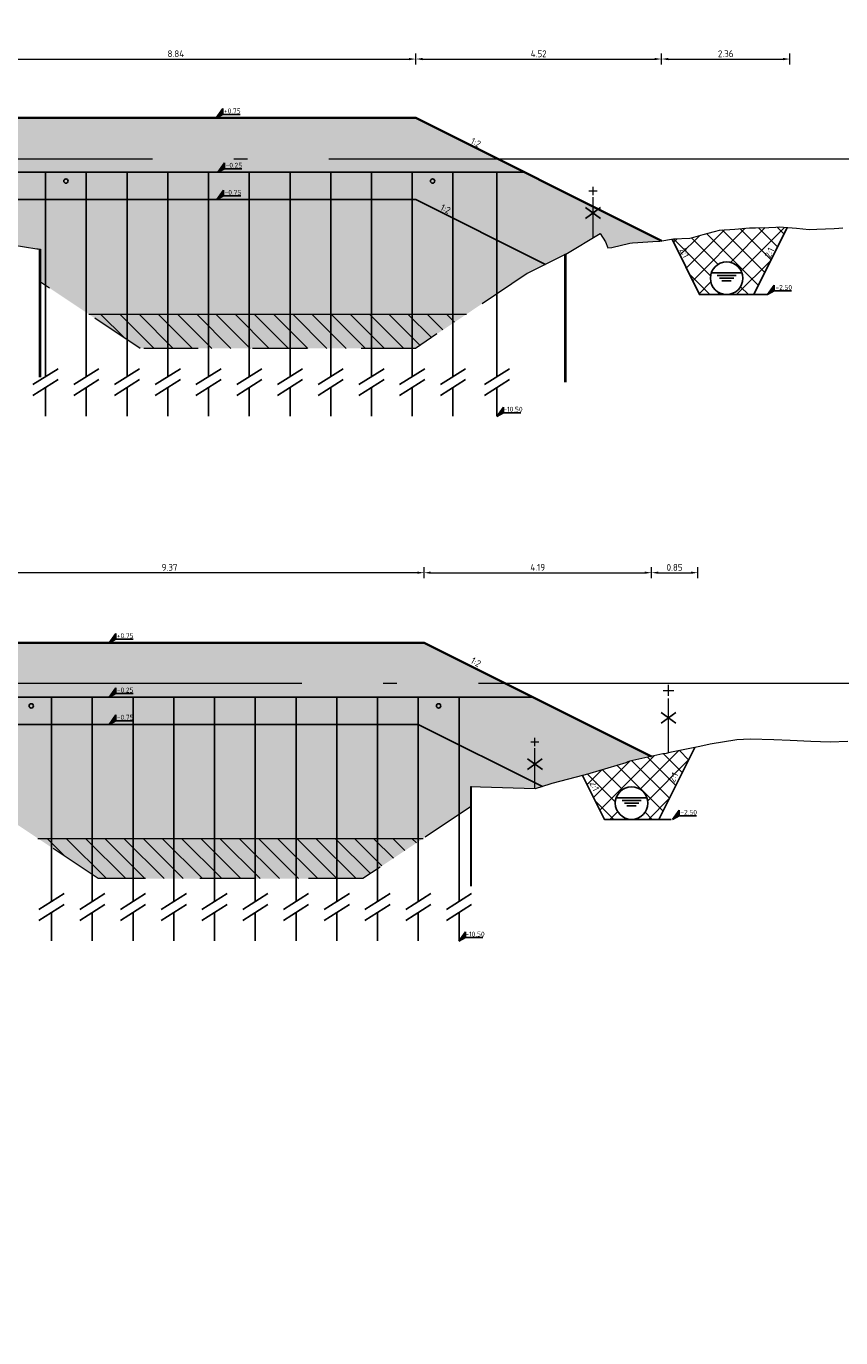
# Model space of a CAD drawing. Header units: metres. Extents: x -1 to 222837, y -2 to 853657.
# Tile 28 of 256: x 111459 to 111474, y 425608 to 425632. Entities that reach past the tile are written whole.
import ezdxf
from ezdxf.enums import TextEntityAlignment as Align

# ---------------------------------------------------------------- set-up
doc = ezdxf.new("R2010")
doc.units = ezdxf.units.M
doc.header["$XCLIPFRAME"] = 0
for name, pattern in [('1-1', [20, 10, -10]), ('AL-NAP_LIJN', [15.25, 12, -1.5, 0.25, -1.5]), ('DASHED', [19.05, 12.7, -6.35])]:
    doc.linetypes.add(name, pattern=pattern)
for name, color, linetype, lineweight in [('A-TXT-T25', 7, 'Continuous', 25), ('B-ALG', 8, 'Continuous', 5), ('B-WE-GW-GROND_SLIB-A', 252, 'Continuous', 18), ('B-WE-GW-MAAIVELD-GD', 93, 'Continuous', 18), ('B-WE-VH-VERHARDING_FUNDERING-A', 7, 'Continuous', 18), ('N-WE-AM-NAP-G', 7, 'AL-NAP_LIJN', 18), ('N-WE-GW-BERM-G', 90, 'Continuous', 35), ('N-WE-GW-GROND-WERK-A', 7, 'Continuous', 18), ('N-WE-GW-WATERGANG-WERK-A', 92, 'Continuous', 18), ('N-WE-VH-VERHARDING_FUNDERING-A', 7, 'Continuous', 18), ('PR-RASTER-N @ 0.05', 2, 'Continuous', 5), ('X-XX-AL-HOOGTELABEL-S', 90, 'Continuous', 25)]:
    doc.layers.add(name, color=color, linetype=linetype, lineweight=lineweight)
for name, color, linetype in [('PR-WATER', 140, 'Continuous'), ('PR-WATER @ 0.05', 140, 'Continuous'), ('Verticale drainage', 4, 'Continuous'), ('X-REF', 7, 'Continuous')]:
    doc.layers.add(name, color=color, linetype=linetype)
doc.styles.add('NLCS-ISO', font='NLCS-ISO.ttf')
doc.styles.add('NLCS-ISO-ANNOTATIEF-T25', font='NLCS-ISO.ttf', dxfattribs={"height": 2.5})
doc.styles.add('NLCS-ISO-M50-T25', font='NLCS-ISO.ttf')
doc.dimstyles.new('NLCS-ANNOTATIEF-T25-PIJL', dxfattribs={"dimtxt": 2.5, "dimasz": 2.5, "dimexe": 2, "dimexo": 2, "dimgap": 0.7, "dimtad": 1, "dimzin": 0, "dimdsep": 46, "dimtxsty": 'NLCS-ISO-ANNOTATIEF-T25', "dimcen": 0, "dimdle": 2, "dimclrd": 256, "dimclre": 256, "dimclrt": 256, "dimadec": 5, "dimazin": 0, "dimtfac": 1, "dimtofl": 0, "dimtmove": 1, "dimatfit": 0, "dimfxl": 2, "dimfxlon": 1, "dimtfillclr": 254, "dimtolj": 1, "dimtzin": 0, "dimlwd": 18, "dimlwe": 18, "dimarcsym": 0})
doc.dimstyles.new('NLCS-M50-T25-PIJL-X_L2_H5', dxfattribs={"dimscale": 0.05, "dimtxt": 2.5, "dimasz": 2.5, "dimexe": 2, "dimexo": 2, "dimgap": 0.7, "dimtad": 1, "dimzin": 0, "dimdsep": 46, "dimtxsty": 'NLCS-ISO-M50-T25', "dimcen": 0, "dimdle": 2, "dimclrd": 256, "dimclre": 256, "dimclrt": 256, "dimadec": 5, "dimazin": 0, "dimtfac": 1, "dimtofl": 0, "dimtmove": 1, "dimatfit": 0, "dimfxl": 2, "dimfxlon": 1, "dimtfillclr": 254, "dimtolj": 1, "dimtzin": 0, "dimlwd": 18, "dimlwe": 18, "dimarcsym": 0})
picture_1 = doc.add_image_def('image1.ecw', size_in_pixel=(400001, 250001))
picture_2 = doc.add_image_def('image2.ecw', size_in_pixel=(120000, 80000))

# ---------------------------------------------------------------- blocks, each defined once
blk = doc.blocks.new('SAL-HOOGTELABEL_01-SO')
for p, q in [((-2.46, 1.31), (-8.84, 1.31)), ((-2.46, 1.31), (-2.46, 3.44)), ((-2.46, 3.44), (0, 0)), ((0, 0), (-2.46, 1.31))]:
    blk.add_line(p, q)
blk.add_solid([(-2.46, 3.44), (-2.46, 1.31), (0, 0)])
at = {"style": 'NLCS-ISO'}
blk.add_attdef('...', text='', height=1.8, dxfattribs=at).set_placement((-5.96, 2.61), align=Align.MIDDLE)
blk = doc.blocks.new('*D1793')
at = {"layer": 'A-TXT-T25', "linetype": 'Continuous', "lineweight": 18, "transparency": 16777216}
for p, q in [((111457.616, 425631.637), (111457.616, 425631.836)), ((111457.741, 425631.736), (111466.327, 425631.736)), ((111466.452, 425631.637), (111466.452, 425631.836))]:
    blk.add_line(p, q, dxfattribs=at)
at = {"layer": 'A-TXT-T25', "transparency": 16777216}
for points in [[(111457.741, 425631.757), (111457.741, 425631.716), (111457.616, 425631.736)], [(111466.327, 425631.757), (111466.327, 425631.716), (111466.452, 425631.736)]]:
    blk.add_solid(points, dxfattribs=at)
at = {"layer": 'Defpoints', "color": 0, "transparency": 16777216}
for p in [(111466.452, 425631.736), (111457.616, 425630.652, 0.1), (111466.452, 425630.652, 0.1)]:
    blk.add_point(p, dxfattribs=at)
at = {"layer": 'A-TXT-T25', "transparency": 16777216, "insert": (111462.034, 425631.834), "char_height": 0.125, "attachment_point": 5, "style": 'NLCS-ISO-M50-T25'}
blk.add_mtext('\\A1;8.84', dxfattribs=at)
blk = doc.blocks.new('*D1804')
at = {"layer": 'A-TXT-T25', "linetype": 'Continuous', "lineweight": 18, "transparency": 16777216}
for p, q in [((111466.603, 425622.184), (111466.603, 425622.383)), ((111466.728, 425622.283), (111470.664, 425622.283)), ((111470.789, 425622.183), (111470.789, 425622.383))]:
    blk.add_line(p, q, dxfattribs=at)
at = {"layer": 'A-TXT-T25', "transparency": 16777216}
for points in [[(111466.728, 425622.304), (111466.728, 425622.262), (111466.603, 425622.283)], [(111470.664, 425622.304), (111470.664, 425622.262), (111470.789, 425622.283)]]:
    blk.add_solid(points, dxfattribs=at)
at = {"layer": 'Defpoints', "color": 0, "transparency": 16777216}
for p in [(111470.789, 425622.283), (111466.603, 425620.993, 0.1), (111470.789, 425618.9, 0.1)]:
    blk.add_point(p, dxfattribs=at)
at = {"layer": 'A-TXT-T25', "transparency": 16777216, "insert": (111468.696, 425622.381), "char_height": 0.125, "attachment_point": 5, "style": 'NLCS-ISO-ANNOTATIEF-T25'}
blk.add_mtext('\\A1;4.19', dxfattribs=at)
blk = doc.blocks.new('*D1914')
at = {"layer": 'A-TXT-T25', "linetype": 'Continuous', "lineweight": 18, "transparency": 16777216}
for p, q in [((111457.236, 425622.183), (111457.236, 425622.383)), ((111466.478, 425622.283), (111457.361, 425622.283)), ((111466.603, 425622.184), (111466.603, 425622.383))]:
    blk.add_line(p, q, dxfattribs=at)
at = {"layer": 'A-TXT-T25', "transparency": 16777216}
for points in [[(111457.361, 425622.304), (111457.361, 425622.262), (111457.236, 425622.283)], [(111466.478, 425622.304), (111466.478, 425622.262), (111466.603, 425622.283)]]:
    blk.add_solid(points, dxfattribs=at)
at = {"layer": 'Defpoints', "color": 0, "transparency": 16777216}
for p in [(111457.236, 425622.283), (111457.236, 425620.992), (111466.603, 425620.993, 0.1)]:
    blk.add_point(p, dxfattribs=at)
at = {"layer": 'A-TXT-T25', "transparency": 16777216, "insert": (111461.919, 425622.381), "char_height": 0.125, "attachment_point": 5, "style": 'NLCS-ISO-ANNOTATIEF-T25'}
blk.add_mtext('\\A1;9.37', dxfattribs=at)
blk = doc.blocks.new('*D1916')
at = {"layer": 'A-TXT-T25', "linetype": 'Continuous', "lineweight": 18, "transparency": 16777216}
for p, q in [((111466.452, 425631.637), (111466.452, 425631.837)), ((111466.577, 425631.737), (111470.849, 425631.737)), ((111470.974, 425631.637), (111470.974, 425631.837))]:
    blk.add_line(p, q, dxfattribs=at)
at = {"layer": 'A-TXT-T25', "transparency": 16777216}
for points in [[(111466.577, 425631.758), (111466.577, 425631.716), (111466.452, 425631.737)], [(111470.849, 425631.758), (111470.849, 425631.716), (111470.974, 425631.737)]]:
    blk.add_solid(points, dxfattribs=at)
at = {"layer": 'Defpoints', "color": 0, "transparency": 16777216}
for p in [(111470.974, 425631.737), (111466.452, 425630.652), (111470.974, 425628.391)]:
    blk.add_point(p, dxfattribs=at)
at = {"layer": 'A-TXT-T25', "transparency": 16777216, "insert": (111468.713, 425631.834), "char_height": 0.125, "attachment_point": 5, "style": 'NLCS-ISO-M50-T25'}
blk.add_mtext('\\A1;4.52', dxfattribs=at)
blk = doc.blocks.new('ELEMENT_RASTER')
for p, q in [((0, 10.5), (0, 12.5)), ((-1, 11.5), (1, 11.5)), ((0, 0), (0, 10))]:
    blk.add_line(p, q)
blk = doc.blocks.new('kruis 1')
at = {"ltscale": 0.1}
for p, q in [((0.547, 0.394), (-0.547, -0.394)), ((-0.544, 0.394), (0.551, -0.394))]:
    blk.add_line(p, q, dxfattribs=at)
blk = doc.blocks.new('DOORSNEDE_WATERLIJN')
at = {"linetype": 'Continuous'}
for p, q in [((-3.51, -1), (3.51, -1)), ((-2.63, -2), (2.62, -2)), ((-1.74, -3), (1.72, -3))]:
    blk.add_line(p, q, dxfattribs=at)
blk = doc.blocks.new('*D2007')
at = {"layer": 'A-TXT-T25', "linetype": 'Continuous', "lineweight": 18, "transparency": 16777216}
for p, q in [((111470.974, 425631.637), (111470.974, 425631.837)), ((111471.099, 425631.737), (111473.213, 425631.737)), ((111473.338, 425631.637), (111473.338, 425631.837))]:
    blk.add_line(p, q, dxfattribs=at)
at = {"layer": 'A-TXT-T25', "transparency": 16777216}
for points in [[(111471.099, 425631.758), (111471.099, 425631.716), (111470.974, 425631.737)], [(111473.213, 425631.758), (111473.213, 425631.716), (111473.338, 425631.737)]]:
    blk.add_solid(points, dxfattribs=at)
at = {"layer": 'Defpoints', "color": 0, "transparency": 16777216}
for p in [(111473.338, 425631.737), (111473.338, 425628.632), (111470.974, 425628.391)]:
    blk.add_point(p, dxfattribs=at)
at = {"layer": 'A-TXT-T25', "transparency": 16777216, "insert": (111472.156, 425631.834), "char_height": 0.125, "attachment_point": 5, "style": 'NLCS-ISO-M50-T25'}
blk.add_mtext('\\A1;2.36', dxfattribs=at)
blk = doc.blocks.new('*D2008')
at = {"layer": 'A-TXT-T25', "linetype": 'Continuous', "lineweight": 18, "transparency": 16777216}
for p, q in [((111470.789, 425622.183), (111470.789, 425622.383)), ((111470.914, 425622.283), (111471.516, 425622.283)), ((111471.641, 425622.183), (111471.641, 425622.383))]:
    blk.add_line(p, q, dxfattribs=at)
at = {"layer": 'A-TXT-T25', "transparency": 16777216}
for points in [[(111470.914, 425622.304), (111470.914, 425622.262), (111470.789, 425622.283)], [(111471.516, 425622.304), (111471.516, 425622.262), (111471.641, 425622.283)]]:
    blk.add_solid(points, dxfattribs=at)
at = {"layer": 'Defpoints', "color": 0, "transparency": 16777216}
for p in [(111471.641, 425622.283), (111470.789, 425618.9), (111471.641, 425619.078)]:
    blk.add_point(p, dxfattribs=at)
at = {"layer": 'A-TXT-T25', "transparency": 16777216, "insert": (111471.215, 425622.381), "char_height": 0.125, "attachment_point": 5, "style": 'NLCS-ISO-ANNOTATIEF-T25'}
blk.add_mtext('\\A1;0.85', dxfattribs=at)

msp = doc.modelspace()

# ---------------------------------------------------------------- hatches: boundary and pattern name
at = {"layer": 'B-WE-GW-GROND_SLIB-A', "transparency": 33554585}
h = msp.add_hatch(dxfattribs=at)
h.set_pattern_fill('AGW-GROND_SLIB', color=256, style=0, pattern_type=2)
h.set_pattern_definition([(0, (111176.0188, 425858.3073), (0, 0.5), [0.1, -0.15, 0.05, -0.2]), (0, (111176.3688, 425858.3198), (0, 0.5), [0.1, -0.4]), (0, (111176.3188, 425858.3448), (0, 0.5), [0.05, -0.45]), (0, (111176.0438, 425858.3573), (0, 0.5), [0.025, -0.35, 0.025, -0.1]), (0, (111176.2188, 425858.3823), (0, 0.5), [0.1, -0.15, 0.025, -2.25]), (0, (111176.0938, 425858.3948), (0, 0.5), [0.075, -0.425]), (0, (111176.2188, 425858.4073), (0, 0.5), [0.15, -0.35]), (0, (111176.0688, 425858.4198), (0, 0.5), [0.1, -0.4]), (0, (111176.2688, 425868.5573), (0, 0.5), [0.25, -0.25]), (0, (111176.1188, 425858.4573), (0, 0.5), [0.05, -0.15, 0.1, -0.2]), (0, (111176.4688, 425858.4698), (0, 0.5), [0.1, -0.4]), (0, (111176.3688, 425858.4823), (0, 0.5), [0.05, -0.45]), (0, (111176.2688, 425858.4948), (0, 0.5), [0.05, -0.45]), (0, (111176.0188, 425858.5073), (0, 0.5), [0.1, -0.4]), (0, (111176.2688, 425858.5198), (0, 0.5), [0.1, -0.4]), (0, (111176.2688, 425858.5448), (0, 0.5), [0.1, -0.1, 0.1, -0.2]), (0, (111176.1688, 425858.5698), (0, 0.5), [0.05, -0.25, 0.1, -0.1]), (0, (111176.2688, 425858.5823), (0, 0.5), [0.15, -0.35]), (0, (111176.2688, 425858.6073), (0, 0.5), [0.1, -0.4]), (0, (111176.0688, 425858.6198), (0, 0.5), [0.15, -0.2, 0.05, -0.1]), (0, (111176.0688, 425858.6448), (0, 0.5), [0.25, -0.25]), (0, (111176.3688, 425858.6573), (0, 0.5), [0.05, -0.45]), (0, (111176.2188, 425858.6698), (0, 0.5), [0.1, -0.4]), (0, (111176.1188, 425858.6823), (0, 0.5), [0.05, -0.2, 0.05, -0.2]), (0, (111176.0688, 425858.6948), (0, 0.5), [0.05, -0.15, 0.1, -0.2]), (0, (111176.1688, 425858.7073), (0, 0.5), [0.05, -0.25, 0.05, -0.15]), (0, (111176.2688, 425858.7198), (0, 0.5), [0.15, -0.35]), (0, (111176.0688, 425858.7448), (0, 0.5), [0.1, -0.4]), (0, (111176.3188, 425858.7573), (0, 0.5), [0.05, -0.45]), (0, (111176.4188, 425858.7698), (0, 0.5), [0.05, -0.45]), (14.036243, (111176.36878, 425858.34479), (0.5, -2e-11), [0.0515, -2.01005276]), (14.036243, (111176.41878, 425858.45729), (0.5, -2e-11), [0.0515, -2.01005276]), (14.036243, (111176.36878, 425858.75729), (0.5, -2e-11), [0.0515, -2.01005276]), (14.036243, (111176.21878, 425858.56979), (0.5, -2e-11), [0.0515, -2.01005276]), (14.036243, (111176.31878, 425858.64479), (0.5, -2e-11), [0.0515, -2.01005276]), (14.036243, (111176.36878, 425858.60729), (0.5, -2e-11), [0.0515, -2.01005276]), (14.036243, (111176.11878, 425858.69479), (0.5, -2e-11), [0.0515, -2.01005276]), (14.036243, (111176.31878, 425858.66979), (0.5, -2e-11), [0.0515, -2.01005276]), (14.036243, (111176.41878, 425858.48229), (0.5, -2e-11), [0.103, -1.95855276]), (14.036243, (111176.36878, 425858.51979), (0.5, -2e-11), [0.103, -1.95855276]), (14.036243, (111176.36878, 425858.54479), (0.5, -2e-11), [0.103, -1.95855276]), (165.963757, (111176.21878, 425858.38229), (-0.5, -2e-11), [0.0515, -0.103, 0.0515, -1.85555276]), (165.963757, (111176.11878, 425858.45729), (-0.5, -2e-11), [0.0515, -2.01005276]), (165.963757, (111176.11878, 425858.68229), (-0.5, -2e-11), [0.103, -1.95855276]), (194.036243, (111176.36878, 425858.31979), (-0.5, 2e-11), [0.0515, -2.01005276]), (345.963757, (111176.46878, 425858.31979), (0.5, 2e-11), [0.0515, -2.01005276]), (345.963757, (111176.31878, 425858.49479), (0.5, 2e-11), [0.0515, -2.01005276]), (345.963757, (111176.41878, 425858.58229), (0.5, 2e-11), [0.0515, -2.01005276]), (345.963757, (111176.21878, 425858.61979), (0.5, 2e-11), [0.0515, -2.01005276]), (345.963757, (111176.16878, 425858.68229), (0.5, 2e-11), [0.0515, -2.01005276]), (345.963757, (111176.21878, 425858.70729), (0.5, 2e-11), [0.0515, -2.01005276]), (345.963757, (111176.21878, 425858.61979), (0.5, 2e-11), [0.0515, -2.01005276]), (345.963757, (111176.36878, 425858.69479), (0.5, 2e-11), [0.206, -1.85555276]), (345.963757, (111176.06878, 425858.35729), (0.5, 2e-11), [0.206, -1.85555276]), (345.963757, (111176.11878, 425858.39479), (0.5, 2e-11), [0.206, -1.85555276]), (345.963757, (111176.16878, 425858.41979), (0.5, 2e-11), [0.0515, -0.103, 0.103, -1.80405276]), (345.963757, (111176.16878, 425858.45729), (0.5, 2e-11), [0.103, -0.103, 0.103, -1.75255276]), (345.963757, (111176.11878, 425858.50729), (0.5, 2e-11), [0.206, -1.85555276]), (345.963757, (111176.06878, 425858.54479), (0.5, 2e-11), [0.206, -1.85555276]), (345.963757, (111176.06878, 425858.56979), (0.5, 2e-11), [0.206, -1.85555276]), (345.963757, (111176.41878, 425858.71979), (0.5, 2e-11), [0.0515, -2.01005276]), (345.963768, (111176.46878, 425858.76979), (0.5, 9.6e-08), [0.103, -1.95855276]), (345.963768, (111176.16878, 425858.74479), (0.5, 9.6e-08), [0.103, -1.95855276]), (345.963758, (111176.11878, 425858.30729), (0.5, 9e-09), [0.206, -1.85555276]), (345.963758, (111176.41878, 425858.65729), (0.5, 9e-09), [0.1545, -1.90705276]), (345.963758, (111176.46878, 425858.61979), (0.5, 9e-09), [0.309, -1.75255276])])
h.paths.add_polyline_path([(111467.3865, 425627.0423), (111460.4309, 425627.0423), (111461.3759, 425626.4123), (111466.4437, 425626.4123)])
h = msp.add_hatch(dxfattribs=at)
h.set_pattern_fill('AGW-GROND_SLIB', color=256, style=0, pattern_type=2)
h.set_pattern_definition([(0, (111257.9407, 425837.7379), (0, 0.5), [0.1, -0.15, 0.05, -0.2]), (0, (111258.2907, 425837.7504), (0, 0.5), [0.1, -0.4]), (0, (111258.2407, 425837.7754), (0, 0.5), [0.05, -0.45]), (0, (111257.9657, 425837.7879), (0, 0.5), [0.025, -0.35, 0.025, -0.1]), (0, (111258.1407, 425837.8129), (0, 0.5), [0.1, -0.15, 0.025, -2.25]), (0, (111258.0157, 425837.8254), (0, 0.5), [0.075, -0.425]), (0, (111258.1407, 425837.8379), (0, 0.5), [0.15, -0.35]), (0, (111257.9907, 425837.8504), (0, 0.5), [0.1, -0.4]), (0, (111258.1907, 425847.9879), (0, 0.5), [0.25, -0.25]), (0, (111258.0407, 425837.8879), (0, 0.5), [0.05, -0.15, 0.1, -0.2]), (0, (111258.3907, 425837.9004), (0, 0.5), [0.1, -0.4]), (0, (111258.2907, 425837.9129), (0, 0.5), [0.05, -0.45]), (0, (111258.1907, 425837.9254), (0, 0.5), [0.05, -0.45]), (0, (111257.9407, 425837.9379), (0, 0.5), [0.1, -0.4]), (0, (111258.1907, 425837.9504), (0, 0.5), [0.1, -0.4]), (0, (111258.1907, 425837.9754), (0, 0.5), [0.1, -0.1, 0.1, -0.2]), (0, (111258.0907, 425838.0004), (0, 0.5), [0.05, -0.25, 0.1, -0.1]), (0, (111258.1907, 425838.0129), (0, 0.5), [0.15, -0.35]), (0, (111258.1907, 425838.0379), (0, 0.5), [0.1, -0.4]), (0, (111257.9907, 425838.0504), (0, 0.5), [0.15, -0.2, 0.05, -0.1]), (0, (111257.9907, 425838.0754), (0, 0.5), [0.25, -0.25]), (0, (111258.2907, 425838.0879), (0, 0.5), [0.05, -0.45]), (0, (111258.1407, 425838.1004), (0, 0.5), [0.1, -0.4]), (0, (111258.0407, 425838.1129), (0, 0.5), [0.05, -0.2, 0.05, -0.2]), (0, (111257.9907, 425838.1254), (0, 0.5), [0.05, -0.15, 0.1, -0.2]), (0, (111258.0907, 425838.1379), (0, 0.5), [0.05, -0.25, 0.05, -0.15]), (0, (111258.1907, 425838.1504), (0, 0.5), [0.15, -0.35]), (0, (111257.9907, 425838.1754), (0, 0.5), [0.1, -0.4]), (0, (111258.2407, 425838.1879), (0, 0.5), [0.05, -0.45]), (0, (111258.3407, 425838.2004), (0, 0.5), [0.05, -0.45]), (14.036243, (111258.29069, 425837.77541), (0.5, -2e-11), [0.0515, -2.0100528]), (14.036243, (111258.34069, 425837.88791), (0.5, -2e-11), [0.0515, -2.0100528]), (14.036243, (111258.29069, 425838.18791), (0.5, -2e-11), [0.0515, -2.0100528]), (14.036243, (111258.14069, 425838.00041), (0.5, -2e-11), [0.0515, -2.0100528]), (14.036243, (111258.24069, 425838.07541), (0.5, -2e-11), [0.0515, -2.0100528]), (14.036243, (111258.29069, 425838.03791), (0.5, -2e-11), [0.0515, -2.0100528]), (14.036243, (111258.04069, 425838.12541), (0.5, -2e-11), [0.0515, -2.0100528]), (14.036243, (111258.24069, 425838.10041), (0.5, -2e-11), [0.0515, -2.0100528]), (14.036243, (111258.34069, 425837.91291), (0.5, -2e-11), [0.103, -1.9585528]), (14.036243, (111258.29069, 425837.95041), (0.5, -2e-11), [0.103, -1.9585528]), (14.036243, (111258.29069, 425837.97541), (0.5, -2e-11), [0.103, -1.9585528]), (165.963757, (111258.14069, 425837.81291), (-0.5, -2e-11), [0.0515, -0.103, 0.0515, -1.85555276]), (165.963757, (111258.04069, 425837.88791), (-0.5, -2e-11), [0.0515, -2.0100528]), (165.963757, (111258.04069, 425838.11291), (-0.5, -2e-11), [0.103, -1.9585528]), (194.036243, (111258.29069, 425837.75041), (-0.5, 2e-11), [0.0515, -2.0100528]), (345.963757, (111258.39069, 425837.75041), (0.5, 2e-11), [0.0515, -2.0100528]), (345.963757, (111258.24069, 425837.92541), (0.5, 2e-11), [0.0515, -2.0100528]), (345.963757, (111258.34069, 425838.01291), (0.5, 2e-11), [0.0515, -2.0100528]), (345.963757, (111258.14069, 425838.05041), (0.5, 2e-11), [0.0515, -2.0100528]), (345.963757, (111258.09069, 425838.11291), (0.5, 2e-11), [0.0515, -2.0100528]), (345.963757, (111258.14069, 425838.13791), (0.5, 2e-11), [0.0515, -2.0100528]), (345.963757, (111258.14069, 425838.05041), (0.5, 2e-11), [0.0515, -2.0100528]), (345.963757, (111258.29069, 425838.12541), (0.5, 2e-11), [0.206, -1.8555528]), (345.963757, (111257.99069, 425837.78791), (0.5, 2e-11), [0.206, -1.8555528]), (345.963757, (111258.04069, 425837.82541), (0.5, 2e-11), [0.206, -1.8555528]), (345.963757, (111258.09069, 425837.85041), (0.5, 2e-11), [0.0515, -0.103, 0.103, -1.80405276]), (345.963757, (111258.09069, 425837.88791), (0.5, 2e-11), [0.103, -0.103, 0.103, -1.75255276]), (345.963757, (111258.04069, 425837.93791), (0.5, 2e-11), [0.206, -1.8555528]), (345.963757, (111257.99069, 425837.97541), (0.5, 2e-11), [0.206, -1.8555528]), (345.963757, (111257.99069, 425838.00041), (0.5, 2e-11), [0.206, -1.8555528]), (345.963757, (111258.34069, 425838.15041), (0.5, 2e-11), [0.0515, -2.0100528]), (345.963768, (111258.39069, 425838.20041), (0.5, 9.6e-08), [0.103, -1.9585528]), (345.963768, (111258.09069, 425838.17541), (0.5, 9.6e-08), [0.103, -1.9585528]), (345.963758, (111258.04069, 425837.73791), (0.5, 9e-09), [0.206, -1.8555528]), (345.963758, (111258.34069, 425838.08791), (0.5, 9e-09), [0.1545, -1.9070528]), (345.963758, (111258.39069, 425838.05041), (0.5, 9e-09), [0.309, -1.7525528])])
h.paths.add_polyline_path([(111466.5864, 425617.392), (111459.4968, 425617.392), (111460.6068, 425616.652), (111465.4764, 425616.652)])
at = {"layer": 'B-WE-VH-VERHARDING_FUNDERING-A', "transparency": 33554585}
h = msp.add_hatch(dxfattribs=at)
h.set_pattern_fill('AVH-FUNDERING_BIMS', color=256, scale=0.5, style=0, pattern_type=2)
h.set_pattern_definition([(30, (111456.966, 425626.41232), (0.0721688, 0.12499997), [0.025, -0.225]), (150, (111456.966, 425626.41232), (-0.14433755, 3e-08), [0.025, -0.225])])
h.paths.add_polyline_path([(111468.0544, 425628.351), (111466.4518, 425629.1523), (111457.5159, 425629.1523), (111457.5159, 425628.6523), (111456.966, 425628.6523), (111459.4747, 425628.2451), (111459.4977, 425628.2414), (111459.5247, 425628.237), (111459.5447, 425628.237), (111459.5447, 425627.6331), (111461.3759, 425626.4123), (111466.4437, 425626.4123), (111468.1651, 425627.5627), (111468.5237, 425627.8023), (111468.7196, 425627.9003), (111468.8378, 425627.9593)])
h = msp.add_hatch(dxfattribs=at)
h.set_pattern_fill('AVH-FUNDERING_BIMS', color=256, scale=0.5, style=0, pattern_type=2)
h.set_pattern_definition([(30, (106025.52126, 432833.78068), (0.0721688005, 0.12499997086), [0.025, -0.225]), (150, (106025.52126, 432833.78068), (-0.1443375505, 2.914e-08), [0.025, -0.225])])
h.paths.add_polyline_path([(111468.6494, 425618.3047), (111468.7836, 425618.3488), (111466.4972, 425619.492), (111457.1359, 425619.492), (111457.1359, 425619.0149), (111457.8956, 425618.8011), (111458.6055, 425618.6004), (111458.6255, 425618.6004), (111458.6255, 425617.9728), (111460.6068, 425616.652), (111465.4764, 425616.652), (111467.4576, 425617.9728), (111467.4576, 425618.342), (111467.7058, 425618.3335)])
at = {"layer": 'N-WE-GW-GROND-WERK-A', "transparency": 33554585}
h = msp.add_hatch(dxfattribs=at)
h.set_pattern_fill('AGW-WERK_AANVULLEN', color=256, style=0, pattern_type=2)
h.set_pattern_definition([(45, (3.6214, -0.74368), (-0.1767766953, 0.1767766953), [])])
h.paths.add_polyline_path([(111472.4734, 425627.7023, -1), (111471.8734, 425627.7023, -1)], flags=16)
h.paths.add_polyline_path([(111471.1696, 425628.4223), (111471.6735, 425627.4023), (111472.6735, 425627.4023), (111473.29, 425628.6355), (111473.1416, 425628.6458), (111473.0811, 425628.6417), (111472.9482, 425628.6382), (111472.7036, 425628.6285), (111472.5921, 425628.6285), (111472.3262, 425628.6058), (111472.0426, 425628.5898), (111471.9488, 425628.5601), (111471.7429, 425628.5059), (111471.5713, 425628.4578), (111471.4931, 425628.4398), (111471.1939, 425628.4261)])
h = msp.add_hatch(dxfattribs=at)
h.set_pattern_fill('AGW-WERK_AANVULLEN', color=256, style=0, pattern_type=2)
h.set_pattern_definition([(45, (-20.3499, -21.08408), (-0.1767766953, 0.1767766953), [])])
h.paths.add_polyline_path([(111470.7234, 425618.042, -1), (111470.1234, 425618.042, -1)], flags=16)
h.paths.add_polyline_path([(111469.5227, 425618.5531), (111469.9234, 425617.742), (111470.9234, 425617.742), (111471.5856, 425619.0664), (111471.1307, 425618.9736), (111471.0625, 425618.9569), (111470.9996, 425618.9462), (111470.3939, 425618.8123), (111470.3549, 425618.8001), (111470.3188, 425618.7835), (111469.6572, 425618.5887), (111469.638, 425618.5836)])
at = {"layer": 'N-WE-GW-WATERGANG-WERK-A', "transparency": 33554687}
h = msp.add_hatch(dxfattribs=at)
h.set_pattern_fill('AGW-WERK_ONTGRAVEN', color=256, style=0, pattern_type=2)
h.set_pattern_definition([(135, (3.6214, -0.74368), (-0.1767766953, -0.1767766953), [])])
h.paths.add_polyline_path([(111472.4734, 425627.7023, -1), (111471.8734, 425627.7023, -1)], flags=16)
h.paths.add_polyline_path([(111471.1696, 425628.4223), (111471.6735, 425627.4023), (111472.6735, 425627.4023), (111473.29, 425628.6355), (111473.1416, 425628.6458), (111473.0811, 425628.6417), (111472.9482, 425628.6382), (111472.7036, 425628.6285), (111472.5921, 425628.6285), (111472.3262, 425628.6058), (111472.0426, 425628.5898), (111471.9488, 425628.5601), (111471.7429, 425628.5059), (111471.5713, 425628.4578), (111471.4931, 425628.4398), (111471.1939, 425628.4261)])
h = msp.add_hatch(dxfattribs=at)
h.set_pattern_fill('AGW-WERK_ONTGRAVEN', color=256, style=0, pattern_type=2)
h.set_pattern_definition([(135, (-78.06693, -20.43416), (-0.1767766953, -0.1767766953), [])])
h.paths.add_polyline_path([(111467.3865, 425627.0423), (111460.4309, 425627.0423), (111461.3759, 425626.4123), (111466.4437, 425626.4123)])
at = {"layer": 'N-WE-GW-WATERGANG-WERK-A', "transparency": 33554559}
h = msp.add_hatch(dxfattribs=at)
h.set_pattern_fill('AGW-WERK_ONTGRAVEN', color=256, style=0, pattern_type=2)
h.set_pattern_definition([(135, (-20.3499, -21.08408), (-0.1767766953, -0.1767766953), [])])
h.paths.add_polyline_path([(111470.7234, 425618.042, -1), (111470.1234, 425618.042, -1)], flags=16)
h.paths.add_polyline_path([(111469.5227, 425618.5531), (111469.9234, 425617.742), (111470.9234, 425617.742), (111471.5856, 425619.0664), (111471.1307, 425618.9736), (111471.0625, 425618.9569), (111470.9996, 425618.9462), (111470.3939, 425618.8123), (111470.3549, 425618.8001), (111470.3188, 425618.7835), (111469.6572, 425618.5887), (111469.638, 425618.5836)])
at = {"layer": 'N-WE-GW-WATERGANG-WERK-A', "transparency": 33554687}
h = msp.add_hatch(dxfattribs=at)
h.set_pattern_fill('AGW-WERK_ONTGRAVEN', color=256, style=0, pattern_type=2)
h.set_pattern_definition([(135, (-68.77354, -10.31198), (-0.1767766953, -0.1767766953), [])])
h.paths.add_polyline_path([(111466.5864, 425617.392), (111459.4968, 425617.392), (111460.6068, 425616.652), (111465.4764, 425616.652)])
at = {"layer": 'N-WE-VH-VERHARDING_FUNDERING-A', "transparency": 33554585}
h = msp.add_hatch(dxfattribs=at)
h.set_pattern_fill('AVH-FUNDERING_ZAND', color=256, style=0, pattern_type=2)
h.set_pattern_definition([(37.5, (1.57407, 5.68542), (-0.003149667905, 0.09634118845), [0, -0.076, 0, -0.085, 0, -0.08125]), (7.5, (1.57407, 5.68542), (0.088488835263, 0.14110730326), [0, -0.041, 0, -0.0685, 0, -0.02625]), (327.5, (1.51257, 5.68542), (0.155707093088, 0.000282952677), [0, -0.025, 0, -0.09, 0, -0.1175]), (317.5, (1.51257, 5.68542), (0.15030633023, 0.043883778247), [0, -0.0125, 0, -0.059, 0, -0.0675])])
h.paths.add_polyline_path([(111468.8378, 425627.9593), (111469.2144, 425628.1477), (111469.8464, 425628.5269), (111469.9455, 425628.3744), (111469.9836, 425628.2597), (111470.0616, 425628.2671), (111470.3941, 425628.3502), (111470.439, 425628.3553), (111470.5375, 425628.3591), (111470.8164, 425628.3765), (111470.9436, 425628.3867), (111470.9735, 425628.3914), (111466.4518, 425630.6523), (111457.6159, 425630.6523), (111457.6159, 425629.6523), (111457.5159, 425629.6518), (111457.5159, 425629.1518), (111466.4518, 425629.1523)])
h = msp.add_hatch(dxfattribs=at)
h.set_pattern_fill('AVH-FUNDERING_ZAND', color=256, style=0, pattern_type=2)
h.set_pattern_definition([(37.5, (1.22646, -3.97436), (-0.003149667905, 0.09634118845), [0, -0.076, 0, -0.085, 0, -0.08125]), (7.5, (1.22646, -3.97436), (0.088488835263, 0.14110730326), [0, -0.041, 0, -0.0685, 0, -0.02625]), (327.5, (1.16496, -3.97436), (0.155707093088, 0.000282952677), [0, -0.025, 0, -0.09, 0, -0.1175]), (317.5, (1.16496, -3.97436), (0.15030633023, 0.043883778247), [0, -0.0125, 0, -0.059, 0, -0.0675])])
h.paths.add_polyline_path([(111457.1359, 425619.492), (111466.1034, 425619.492), (111466.4972, 425619.492), (111468.7836, 425618.3488), (111469.0021, 425618.4174), (111470.443, 425618.8231), (111470.7888, 425618.8996), (111468.104, 425620.242), (111466.6029, 425620.9925), (111457.2359, 425620.992), (111457.2359, 425619.992), (111457.1359, 425619.992)])

# ---------------------------------------------------------------- linework, layer by layer
for p, q in [((111457.5159, 425629.6523), (111468.4518, 425629.6523)), ((111468.604, 425619.992, 0.1095), (111457.1359, 425619.992)), ((111466.4972, 425619.492), (111457.1359, 425619.492)), ((111468.7836, 425618.3488), (111466.4972, 425619.492))]:
    msp.add_line(p, q)
msp.add_lwpolyline([(111468.8396, 425627.9584), (111466.4518, 425629.1523), (111457.5159, 425629.1523)])
at = {"flags": 128}
for points in [[(111471.1696, 425628.4223), (111471.6735, 425627.4023), (111472.1735, 425627.4023), (111472.6735, 425627.4023), (111473.29, 425628.6355)], [(111469.5227, 425618.5531), (111469.9234, 425617.742), (111470.4234, 425617.742), (111470.9234, 425617.742), (111471.5856, 425619.0664)]]:
    msp.add_lwpolyline(points, dxfattribs=at)
at = {"linetype": 'DASHED', "ltscale": 0.1, "flags": 128}
for points in [[(111472.1735, 425627.4023), (111472.9268, 425627.4023)], [(111470.4001, 425617.742), (111471.1535, 425617.742)]]:
    msp.add_lwpolyline(points, dxfattribs=at)
at = {"linetype": '1-1', "ltscale": 0.1, "flags": 128}
for points in [[(111459.4043, 425625.7447), (111459.8675, 425626.0371)], [(111460.1543, 425625.7447), (111460.6175, 425626.0371)], [(111460.9043, 425625.7447), (111461.3675, 425626.0371)], [(111461.6543, 425625.7447), (111462.1175, 425626.0371)], [(111462.4043, 425625.7447), (111462.8675, 425626.0371)], [(111463.1543, 425625.7447), (111463.6175, 425626.0371)], [(111463.9043, 425625.7447), (111464.3675, 425626.0371)], [(111464.6543, 425625.7447), (111465.1175, 425626.0371)], [(111465.4043, 425625.7447), (111465.8675, 425626.0371)], [(111466.1543, 425625.7447), (111466.6175, 425626.0371)], [(111466.9043, 425625.7447), (111467.3675, 425626.0371)], [(111467.7137, 425625.7447), (111468.177, 425626.0371)], [(111459.4043, 425625.5447), (111459.8675, 425625.8371)], [(111460.1543, 425625.5447), (111460.6175, 425625.8371)], [(111460.9043, 425625.5447), (111461.3675, 425625.8371)], [(111461.6543, 425625.5447), (111462.1175, 425625.8371)], [(111462.4043, 425625.5447), (111462.8675, 425625.8371)], [(111463.1543, 425625.5447), (111463.6175, 425625.8371)], [(111463.9043, 425625.5447), (111464.3675, 425625.8371)], [(111464.6543, 425625.5447), (111465.1175, 425625.8371)], [(111465.4043, 425625.5447), (111465.8675, 425625.8371)], [(111466.1543, 425625.5447), (111466.6175, 425625.8371)], [(111466.9043, 425625.5447), (111467.3675, 425625.8371)], [(111467.7137, 425625.5447), (111468.177, 425625.8371)], [(111459.5155, 425616.0844), (111459.9788, 425616.3768)], [(111460.2655, 425616.0844), (111460.7288, 425616.3768)], [(111461.0155, 425616.0844), (111461.4788, 425616.3768)], [(111461.7655, 425616.0844), (111462.2288, 425616.3768)], [(111462.5155, 425616.0844), (111462.9788, 425616.3768)], [(111463.2655, 425616.0844), (111463.7288, 425616.3768)], [(111464.0155, 425616.0844), (111464.4788, 425616.3768)], [(111464.7655, 425616.0844), (111465.2288, 425616.3768)], [(111465.5155, 425616.0844), (111465.9788, 425616.3768)], [(111466.2655, 425616.0844), (111466.7288, 425616.3768)], [(111467.0155, 425616.0844), (111467.4788, 425616.3768)], [(111459.5155, 425615.8844), (111459.9788, 425616.1768)], [(111460.2655, 425615.8844), (111460.7288, 425616.1768)], [(111461.0155, 425615.8844), (111461.4788, 425616.1768)], [(111461.7655, 425615.8844), (111462.2288, 425616.1768)], [(111462.5155, 425615.8844), (111462.9788, 425616.1768)], [(111463.2655, 425615.8844), (111463.7288, 425616.1768)], [(111464.0155, 425615.8844), (111464.4788, 425616.1768)], [(111464.7655, 425615.8844), (111465.2288, 425616.1768)], [(111465.5155, 425615.8844), (111465.9788, 425616.1768)], [(111466.2655, 425615.8844), (111466.7288, 425616.1768)], [(111467.0155, 425615.8844), (111467.4788, 425616.1768)]]:
    msp.add_lwpolyline(points, dxfattribs=at)
at = {"color": 5}
for centre in [(111460.0109, 425629.4923), (111466.7609, 425629.4923), (111459.3722, 425619.832), (111466.8722, 425619.832)]:
    msp.add_circle(centre, 0.04, dxfattribs=at)
at = {"color": 4}
for centre in [(111472.1734, 425627.7023), (111470.4234, 425618.042)]:
    msp.add_circle(centre, 0.3, dxfattribs=at)
at = {"layer": 'B-ALG', "flags": 128}
for points in [[(111459.5247, 425625.8801), (111459.5247, 425628.237), (111459.5447, 425628.237), (111459.5447, 425625.8801)], [(111469.1934, 425625.7903), (111469.1934, 425628.1472), (111469.2134, 425628.1472), (111469.2134, 425625.7903)], [(111467.4776, 425616.5123), (111467.4776, 425618.3412), (111467.4576, 425618.3412), (111467.4576, 425616.5123)]]:
    msp.add_lwpolyline(points, dxfattribs=at)
at = {"layer": 'B-WE-GW-GROND_SLIB-A', "flags": 128}
for points in [[(111460.4309, 425627.0423), (111467.3865, 425627.0423)], [(111459.4968, 425617.392), (111466.5864, 425617.392)]]:
    msp.add_lwpolyline(points, dxfattribs=at)
at = {"layer": 'B-WE-GW-MAAIVELD-GD', "color": 93, "linetype": 'Continuous', "lineweight": 18}
for points in [[(111449.6034, 425628.692), (111450.2828, 425628.6804), (111451.9336, 425628.6537), (111452.0784, 425628.7283), (111452.1615, 425628.7696), (111452.34, 425628.6755), (111452.3826, 425628.6528), (111453.0923, 425628.6348), (111453.8083, 425628.617), (111454.2557, 425628.6038), (111454.2585, 425628.6051), (111454.3022, 425628.6374), (111454.4499, 425628.7425), (111454.517, 425628.7531), (111455.8052, 425628.7303), (111456.5159, 425628.7254), (111459.4747, 425628.2451), (111459.4977, 425628.2414), (111459.5247, 425628.237)], [(111469.2144, 425628.1477), (111469.8464, 425628.5269), (111469.9455, 425628.3744), (111469.9836, 425628.2597)], [(111469.9836, 425628.2597), (111470.0616, 425628.2671), (111470.3941, 425628.3502), (111470.439, 425628.3553), (111470.5375, 425628.3591), (111470.8164, 425628.3765), (111470.9436, 425628.3867), (111471.1939, 425628.4261), (111471.4931, 425628.4398), (111471.5713, 425628.4578), (111471.7429, 425628.5059), (111471.9488, 425628.5601), (111472.0426, 425628.5898), (111472.3262, 425628.6058), (111472.5921, 425628.6285), (111472.7036, 425628.6285), (111472.9482, 425628.6382), (111473.0811, 425628.6417), (111473.1416, 425628.6458), (111473.4585, 425628.6238), (111473.6911, 425628.5983), (111473.8359, 425628.6031), (111474.1536, 425628.6193), (111474.2406, 425628.6238), (111474.3135, 425628.6292)], [(111474.4034, 425619.1764), (111474.0777, 425619.1656), (111473.7226, 425619.1741), (111473.341, 425619.1962), (111473.0419, 425619.209), (111472.6042, 425619.2201), (111472.3611, 425619.2038), (111471.8675, 425619.125), (111471.6803, 425619.0857), (111471.1307, 425618.9736), (111471.0625, 425618.9569), (111470.9996, 425618.9462), (111470.3939, 425618.8123), (111470.3549, 425618.8001), (111470.3188, 425618.7835), (111469.6572, 425618.5887), (111469.638, 425618.5836), (111469.4054, 425618.522), (111468.9573, 425618.4058), (111468.9204, 425618.3938), (111468.6494, 425618.3047)], [(111468.6494, 425618.3047), (111467.6442, 425618.3354), (111467.4776, 425618.3412)]]:
    msp.add_lwpolyline(points, dxfattribs=at)
at = {"layer": 'B-WE-GW-MAAIVELD-GD', "color": 93, "linetype": '1-1', "lineweight": 18, "ltscale": 0.1}
for points in [[(111469.2144, 425628.1477), (111468.5034, 425627.7887), (111466.4437, 425626.4123), (111461.3759, 425626.4123), (111459.5447, 425627.6331)], [(111467.4576, 425617.9728), (111465.4764, 425616.652), (111460.6068, 425616.652), (111458.6255, 425617.9728)]]:
    msp.add_lwpolyline(points, dxfattribs=at)
at = {"layer": 'N-WE-AM-NAP-G'}
for p, q in [((111449.6034, 425629.9023), (111478.9034, 425629.9023)), ((111479.6034, 425620.242), (111449.6034, 425620.242))]:
    msp.add_line(p, q, dxfattribs=at)
at = {"layer": 'N-WE-GW-BERM-G'}
for p, q in [((111466.6028, 425620.9926), (111457.2359, 425620.992)), ((111470.7888, 425618.8996), (111466.6028, 425620.9926))]:
    msp.add_line(p, q, dxfattribs=at)
msp.add_lwpolyline([(111470.9735, 425628.3914), (111466.4518, 425630.6523), (111457.6159, 425630.6523)], dxfattribs=at)
at = {"layer": 'PR-WATER', "flags": 128}
for points in [[(111471.8905, 425627.8023), (111472.4562, 425627.8023)], [(111470.1405, 425618.142), (111470.7062, 425618.142)]]:
    msp.add_lwpolyline(points, dxfattribs=at)
at = {"layer": 'Verticale drainage', "flags": 128}
for points in [[(111459.6359, 425629.6523), (111459.6359, 425625.8909)], [(111460.3859, 425629.6523), (111460.3859, 425625.8909)], [(111461.1359, 425629.6523), (111461.1359, 425625.8909)], [(111461.8859, 425629.6523), (111461.8859, 425625.8909)], [(111462.6359, 425629.6523), (111462.6359, 425625.8909)], [(111463.3859, 425629.6523), (111463.3859, 425625.8909)], [(111464.1359, 425629.6523), (111464.1359, 425625.8909)], [(111464.8859, 425629.6523), (111464.8859, 425625.8909)], [(111465.6359, 425629.6523), (111465.6359, 425625.8909)], [(111466.3859, 425629.6523), (111466.3859, 425625.8909)], [(111467.1359, 425629.6523), (111467.1359, 425625.8909)], [(111467.9453, 425629.6523), (111467.9453, 425625.8909)], [(111459.6359, 425625.6909), (111459.6359, 425625.1659)], [(111460.3859, 425625.6909), (111460.3859, 425625.1659)], [(111461.1359, 425625.6909), (111461.1359, 425625.1659)], [(111461.8859, 425625.6909), (111461.8859, 425625.1659)], [(111462.6359, 425625.6909), (111462.6359, 425625.1659)], [(111463.3859, 425625.6909), (111463.3859, 425625.1659)], [(111464.1359, 425625.6909), (111464.1359, 425625.1659)], [(111464.8859, 425625.6909), (111464.8859, 425625.1659)], [(111465.6359, 425625.6909), (111465.6359, 425625.1659)], [(111466.3859, 425625.6909), (111466.3859, 425625.1659)], [(111467.1359, 425625.6909), (111467.1359, 425625.1659)], [(111467.9453, 425625.6909), (111467.9453, 425625.1659)], [(111459.7472, 425619.992), (111459.7472, 425616.2306)], [(111460.4972, 425619.992), (111460.4972, 425616.2306)], [(111461.2472, 425619.992), (111461.2472, 425616.2306)], [(111461.9972, 425619.992), (111461.9972, 425616.2306)], [(111462.7472, 425619.992), (111462.7472, 425616.2306)], [(111463.4972, 425619.992), (111463.4972, 425616.2306)], [(111464.2472, 425619.992), (111464.2472, 425616.2306)], [(111464.9972, 425619.992), (111464.9972, 425616.2306)], [(111465.7472, 425619.992), (111465.7472, 425616.2306)], [(111466.4972, 425619.992), (111466.4972, 425616.2306)], [(111467.2472, 425619.992), (111467.2472, 425616.2306)], [(111459.7472, 425616.0306), (111459.7472, 425615.5056)], [(111460.4972, 425616.0306), (111460.4972, 425615.5056)], [(111461.2472, 425616.0306), (111461.2472, 425615.5056)], [(111461.9972, 425616.0306), (111461.9972, 425615.5056)], [(111462.7472, 425616.0306), (111462.7472, 425615.5056)], [(111463.4972, 425616.0306), (111463.4972, 425615.5056)], [(111464.2472, 425616.0306), (111464.2472, 425615.5056)], [(111464.9972, 425616.0306), (111464.9972, 425615.5056)], [(111465.7472, 425616.0306), (111465.7472, 425615.5056)], [(111466.4972, 425616.0306), (111466.4972, 425615.5056)], [(111467.2472, 425616.0306), (111467.2472, 425615.5056)]]:
    msp.add_lwpolyline(points, dxfattribs=at)

# ---------------------------------------------------------------- block references
at = {"xscale": 0.25, "yscale": 0.25, "zscale": 0.25}
for p in [(111469.7134, 425628.9037), (111471.1034, 425619.6114), (111468.6434, 425618.7615)]:
    msp.add_blockref('kruis 1', p, dxfattribs=at)
at = {"layer": 'PR-RASTER-N @ 0.05'}
for p, xscale, yscale, zscale in [((111469.7134, 425628.4471), 0.075, 0.075, 0.075), ((111471.1034, 425618.9669), 0.1, 0.1, 0.1), ((111468.6434, 425618.3049), 0.075, 0.075, 0.075)]:
    msp.add_blockref('ELEMENT_RASTER', p, dxfattribs=dict(at, xscale=xscale, yscale=yscale, zscale=zscale))
at = {"layer": 'PR-WATER @ 0.05', "xscale": 0.05, "yscale": 0.05, "zscale": 0.05}
for p in [(111472.1734, 425627.8023), (111470.4234, 425618.142)]:
    msp.add_blockref('DOORSNEDE_WATERLIJN', p, dxfattribs=at)
at = {"layer": 'X-XX-AL-HOOGTELABEL-S'}
ref = msp.add_blockref('SAL-HOOGTELABEL_01-SO', (111462.7757, 425630.6523), dxfattribs=dict(at, xscale=-0.05, yscale=0.05))
ref.add_attrib('...', '+0.75', dxfattribs={"layer": '0', "height": 0.09, "style": 'NLCS-ISO'}).set_placement((111463.0735, 425630.7827), align=Align.MIDDLE)
ref = msp.add_blockref('SAL-HOOGTELABEL_01-SO', (111462.8067, 425629.6523), dxfattribs=dict(at, xscale=-0.05, yscale=0.05))
ref.add_attrib('...', '-0.25', dxfattribs={"layer": '0', "height": 0.09, "style": 'NLCS-ISO'}).set_placement((111463.1045, 425629.7827), align=Align.MIDDLE)
ref = msp.add_blockref('SAL-HOOGTELABEL_01-SO', (111462.7882, 425629.1523), dxfattribs=dict(at, xscale=-0.05, yscale=0.05))
ref.add_attrib('...', '-0.75', dxfattribs={"layer": '0', "height": 0.09, "style": 'NLCS-ISO'}).set_placement((111463.086, 425629.2827), align=Align.MIDDLE)
ref = msp.add_blockref('SAL-HOOGTELABEL_01-SO', (111472.9267, 425627.4023), dxfattribs=dict(at, xscale=-0.05, yscale=0.05))
ref.add_attrib('...', '-2.50', dxfattribs={"layer": '0', "height": 0.09, "style": 'NLCS-ISO'}).set_placement((111473.2246, 425627.5327), align=Align.MIDDLE)
ref = msp.add_blockref('SAL-HOOGTELABEL_01-SO', (111467.9416, 425625.1607), dxfattribs=dict(at, xscale=-0.05, yscale=0.05))
ref.add_attrib('...', '-10.50', dxfattribs={"layer": '0', "height": 0.09, "style": 'NLCS-ISO'}).set_placement((111468.2395, 425625.2911), align=Align.MIDDLE)
ref = msp.add_blockref('SAL-HOOGTELABEL_01-SO', (111460.8042, 425620.9922), dxfattribs=dict(at, xscale=-0.05, yscale=0.05))
ref.add_attrib('...', '+0.75', dxfattribs={"layer": '0', "height": 0.09, "style": 'NLCS-ISO'}).set_placement((111461.102, 425621.1226), align=Align.MIDDLE)
ref = msp.add_blockref('SAL-HOOGTELABEL_01-SO', (111460.8042, 425619.992), dxfattribs=dict(at, xscale=-0.05, yscale=0.05))
ref.add_attrib('...', '-0.25', dxfattribs={"layer": '0', "height": 0.09, "style": 'NLCS-ISO'}).set_placement((111461.102, 425620.1224), align=Align.MIDDLE)
ref = msp.add_blockref('SAL-HOOGTELABEL_01-SO', (111460.8042, 425619.492), dxfattribs=dict(at, xscale=-0.05, yscale=0.05))
ref.add_attrib('...', '-0.75', dxfattribs={"layer": '0', "height": 0.09, "style": 'NLCS-ISO'}).set_placement((111461.102, 425619.6224), align=Align.MIDDLE)
ref = msp.add_blockref('SAL-HOOGTELABEL_01-SO', (111471.1767, 425617.742), dxfattribs=dict(at, xscale=-0.05, yscale=0.05))
ref.add_attrib('...', '-2.50', dxfattribs={"layer": '0', "height": 0.09, "style": 'NLCS-ISO'}).set_placement((111471.4746, 425617.8724), align=Align.MIDDLE)
ref = msp.add_blockref('SAL-HOOGTELABEL_01-SO', (111467.2434, 425615.5004), dxfattribs=dict(at, xscale=-0.05, yscale=0.05))
ref.add_attrib('...', '-10.50', dxfattribs={"layer": '0', "height": 0.09, "style": 'NLCS-ISO'}).set_placement((111467.5413, 425615.6308), align=Align.MIDDLE)

# ---------------------------------------------------------------- texts
at = {"layer": 'A-TXT-T25', "char_height": 0.125, "width": 2.236067, "style": 'NLCS-ISO-ANNOTATIEF-T25'}
for s, insert, attachment_point, rotation in [('1:2', (111467.5034, 425630.2952), 1, 333.57891), ('1:2', (111466.9478, 425629.0754), 1, 332.97307), ('2:1', (111471.4918, 425628.1162), 3, 295.46925), ('2:1', (111472.8642, 425628.1191), 1, 64.53075), ('1:2', (111467.5129, 425620.7366), 1, 328.91424), ('2:1', (111471.0998, 425618.4617), 1, 64.53075), ('2:1', (111469.8356, 425618.302), 3, 295.46925)]:
    msp.add_mtext(s, dxfattribs=dict(at, insert=insert, attachment_point=attachment_point, rotation=rotation))

# ---------------------------------------------------------------- dimensions: what is measured, and where the dimension line sits
at = {"layer": 'A-TXT-T25'}
for base, p1, p2, picture, middle in [((111466.4518, 425631.7364, -0.1), (111457.6159, 425630.6523), (111466.4518, 425630.6523), '*D1793', (111462.0338, 425631.8339, -0.1)), ((111470.9735, 425631.7367), (111466.4518, 425630.6523), (111470.9735, 425628.3914), '*D1916', (111468.7127, 425631.8342)), ((111473.3383, 425631.7367), (111470.9735, 425628.3914), (111473.3383, 425628.6321), '*D2007', (111472.1559, 425631.8342))]:
    dim = msp.add_linear_dim(base=base, p1=p1, p2=p2, dimstyle='NLCS-M50-T25-PIJL-X_L2_H5', override={"dimtad": 3}, dxfattribs=at)
    dim.commit()
    dim.dimension.update_dxf_attribs({"geometry": picture, "text_midpoint": middle})
for base, p1, p2, picture, middle in [((111457.2359, 425622.2831, -0.1), (111466.6028, 425620.9926), (111457.2359, 425620.992, -0.1), '*D1914', (111461.9193, 425622.3806, -0.1)), ((111470.7888, 425622.2831, -0.1), (111466.6028, 425620.9926), (111470.7888, 425618.8996), '*D1804', (111468.6958, 425622.3806, -0.1)), ((111471.6412, 425622.2831), (111470.7888, 425618.8996), (111471.6412, 425619.0778), '*D2008', (111471.215, 425622.3806))]:
    dim = msp.add_linear_dim(base=base, p1=p1, p2=p2, dimstyle='NLCS-ANNOTATIEF-T25-PIJL', dxfattribs=at)
    dim.commit()
    dim.dimension.update_dxf_attribs({"geometry": picture, "text_midpoint": middle})

# ---------------------------------------------------------------- pictures from other files: only their frames are drawn
at = {"layer": 'X-REF'}
image = msp.add_image(picture_1, insert=(100000.0001, 424999.9001), size_in_units=(40000, 25000.0375), dxfattribs=at)
image.set_boundary_path([(93497.8255, 208977.5368), (156894.5073, 250000.5)])
image = msp.add_image(picture_2, insert=(109499.5231, 424999.9595), size_in_units=(6001.8618, 4001.2412), dxfattribs=at)
image.dxf.flags = 7

doc.saveas('drawing.dxf')
